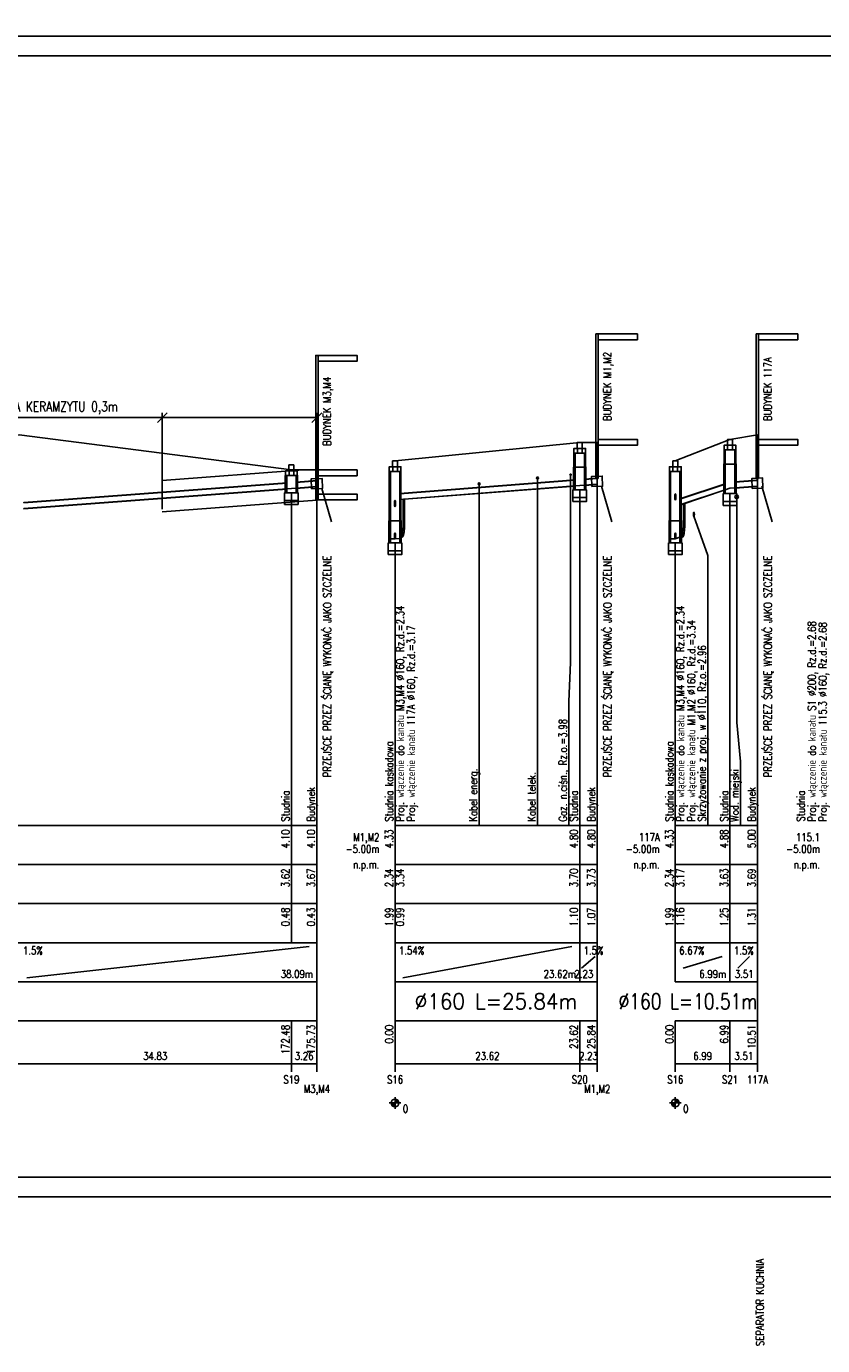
# Model space of a CAD drawing. Header units: millimetres. Extents: x -7377 to -5075, y 264 to 1193.
# Tile 9 of 23: x -6141 to -5937, y 264 to 602. Entities that reach past the tile are written whole.
import ezdxf
from ezdxf.enums import TextEntityAlignment as Align

# ---------------------------------------------------------------- set-up
doc = ezdxf.new("R2010")
doc.units = ezdxf.units.MM
doc.header["$LTSCALE"] = 2
for name, color, linetype in [('IS ddd', 2, 'Continuous'), ('ks_Armatura', 7, 'Continuous'), ('ks_Budynki', 7, 'Continuous'), ('ks_Liczby', 7, 'Continuous'), ('ks_Linie_opisowe', 7, 'Continuous'), ('ks_Linie_tabeli', 7, 'Continuous'), ('ks_Odcinki_1', 7, 'Continuous'), ('ks_Opis_PZ_1', 7, 'Continuous'), ('ks_Opis_skrz', 7, 'Continuous'), ('ks_Opis_uzbr_n', 7, 'Continuous'), ('ks_Opis_wl', 7, 'Continuous'), ('ks_Teren_istn', 3, 'Continuous'), ('ks_Uzbr_podz', 7, 'Continuous'), ('ks_Wezly_1', 7, 'Continuous')]:
    doc.layers.add(name, color=color, linetype=linetype)
doc.styles.get("Standard").update_dxf_attribs({"font": 'simplex.shx', "width": 0.8})
doc.dimstyles.new('ISO-25', dxfattribs={"dimtxt": 2.5, "dimasz": 2.5, "dimexe": 1.25, "dimexo": 0.625, "dimtad": 1, "dimtxsty": 'Standard', "dimcen": 2.5, "dimadec": 0, "dimazin": 0, "dimtfac": 1, "dimtmove": 0, "dimatfit": 3, "dimfxl": 0, "dimarcsym": 0})
pattern_1 = [(45, (-6994.7965, 297), (-0.088388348, 0.088388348), [])]

# ---------------------------------------------------------------- blocks, each defined once
blk = doc.blocks.new('_Oblique')
at = {"color": 0, "linetype": 'ByBlock', "lineweight": -2}
blk.add_line((-0.5, -0.5), (0.5, 0.5), dxfattribs=at)
blk = doc.blocks.new('*D497')
at = {"layer": 'Defpoints', "color": 0}
for p in [(-6066.34, 501.37), (-6066.34, 480.3), (-6105.87, 477.3)]:
    blk.add_point(p, dxfattribs=at)
at = {"layer": 'IS ddd', "color": 0, "lineweight": -2}
for p, q in [((-6105.87, 501.37), (-6236.19, 501.37)), ((-6105.87, 477.92), (-6105.87, 502.62)), ((-6105.87, 501.37), (-6066.34, 501.37)), ((-6066.34, 480.93), (-6066.34, 502.62))]:
    blk.add_line(p, q, dxfattribs=at)
at = {"layer": 'IS ddd', "color": 0, "lineweight": -2, "xscale": 2.5, "yscale": 2.5, "zscale": 2.5, "rotation": 180}
blk.add_blockref('_Oblique', (-6105.87, 501.37), dxfattribs=at)
at = {"layer": 'IS ddd', "color": 0, "lineweight": -2, "xscale": 2.5, "yscale": 2.5, "zscale": 2.5}
blk.add_blockref('_Oblique', (-6066.34, 501.37), dxfattribs=at)
at = {"layer": 'IS ddd', "color": 0, "insert": (-6172.28, 503.84), "char_height": 2.5, "attachment_point": 5}
blk.add_mtext('WYKONAĆ ZABEZPEICZENIE PRZECIE PRZEMARZANIU - WRSTWA KERAMZYTU 0,3m', dxfattribs=at)

msp = doc.modelspace()

# ---------------------------------------------------------------- hatches: boundary and pattern name
at = {"layer": 'ks_Wezly_1'}
h = msp.add_hatch(dxfattribs=at)
h.set_pattern_fill('ANSI31', color=256, style=0)
h.set_pattern_definition(pattern_1)
h.paths.add_polyline_path([(-6074.44, 484.653), (-6074.056, 484.682), (-6074.056, 486.589), (-6074.356, 486.589), (-6074.44, 486.589)])
h = msp.add_hatch(dxfattribs=at)
h.set_pattern_fill('ANSI31', color=256, style=0)
h.set_pattern_definition(pattern_1)
h.paths.add_polyline_path([(-6000.689, 485.405), (-6000.305, 485.435), (-6000.305, 488.7), (-6000.605, 488.7), (-6000.689, 488.7)])

# ---------------------------------------------------------------- linework, layer by layer
at = {"layer": 'Defpoints'}
msp.add_line((-6127.614, 480.593), (-6088.332, 483.611), dxfattribs=at)
at = {"layer": 'IS ddd'}
for p, q in [((-6105.872, 485.296), (-6069.819, 488)), ((-6105.872, 477.296), (-6066.34, 480.261))]:
    msp.add_line(p, q, dxfattribs=at)
at = {"layer": 'IS ddd', "color": 2}
for p, q in [((-6065.078, 483.226), (-6062.562, 474.688)), ((-5993.556, 483.797), (-5990.872, 474.688)), ((-5952.541, 483.797), (-5949.856, 474.688))]:
    msp.add_line(p, q, dxfattribs=at)
at = {"layer": 'IS ddd'}
for points in [[(-6994.797, 599), (-5094.797, 599), (-5094.797, 896), (-6994.797, 896)], [(-6994.797, 302), (-5494.797, 302), (-5494.797, 599), (-6994.797, 599)], [(-6969.797, 307), (-5499.797, 307), (-5499.797, 594), (-6969.797, 594)], [(-5994.35, 485.8), (-5994.95, 485.8), (-5994.95, 522.787), (-5994.35, 522.787)], [(-5994.35, 521.287), (-5984.35, 521.287), (-5984.35, 522.787), (-5994.35, 522.787)], [(-5953.335, 485.8), (-5953.935, 485.8), (-5953.935, 522.787), (-5953.335, 522.787)], [(-5953.335, 521.287), (-5943.335, 521.287), (-5943.335, 522.787), (-5953.335, 522.787)], [(-6066.04, 480.302), (-6066.64, 480.302), (-6066.64, 517.288), (-6066.04, 517.288)], [(-6066.04, 515.788), (-6056.04, 515.788), (-6056.04, 517.288), (-6066.04, 517.288)], [(-5994.35, 494.287), (-5984.35, 494.287), (-5984.35, 495.787), (-5994.35, 495.787)], [(-5953.335, 494.287), (-5943.335, 494.287), (-5943.335, 495.787), (-5953.335, 495.787)], [(-6066.04, 486.5), (-6056.04, 486.5), (-6056.04, 488), (-6066.04, 488)], [(-6066.04, 480.302), (-6056.04, 480.302), (-6056.04, 481.802), (-6066.04, 481.802)]]:
    msp.add_lwpolyline(points, close=True, dxfattribs=at)
at = {"layer": 'IS ddd', "color": 2}
for points in [[(-5995.978, 483.717), (-5993.236, 483.808), (-5993.323, 486.406), (-5996.065, 486.314)], [(-6067.668, 483.116), (-6064.926, 483.208), (-6065.013, 485.805), (-6067.754, 485.714)], [(-5954.962, 483.239), (-5952.22, 483.331), (-5952.307, 485.928), (-5955.049, 485.837)]]:
    msp.add_lwpolyline(points, close=True, dxfattribs=at)
at = {"layer": 'ks_Armatura'}
for p, q in [((-6044.27, 473.866), (-6043.91, 473.866)), ((-5972.58, 473.866), (-5972.22, 473.866)), ((-6044.54, 472.516), (-6044.54, 470.716)), ((-5972.85, 472.516), (-5972.85, 470.716))]:
    msp.add_line(p, q, dxfattribs=at)
for points in [[(-6044.24, 473.866), (-6044.24, 480.516), (-6044.255, 480.516), (-6044.255, 473.866)], [(-6043.94, 473.866), (-6043.94, 480.516), (-6043.925, 480.516), (-6043.925, 473.866)], [(-5972.55, 473.866), (-5972.55, 479.316), (-5972.565, 479.316), (-5972.565, 473.866)], [(-5972.25, 473.866), (-5972.25, 479.316), (-5972.235, 479.316), (-5972.235, 473.866)], [(-6045.14, 472.366), (-6044.54, 472.366), (-6044.54, 472.441), (-6045.14, 472.441)], [(-6045.14, 470.866), (-6044.54, 470.866), (-6044.54, 470.791), (-6045.14, 470.791)], [(-5973.45, 472.366), (-5972.85, 472.366), (-5972.85, 472.441), (-5973.45, 472.441)], [(-5973.45, 470.866), (-5972.85, 470.866), (-5972.85, 470.791), (-5973.45, 470.791)]]:
    msp.add_lwpolyline(points, close=True, dxfattribs=at)
for points in [[(-6044.54, 472.366), (-6044.493, 472.385), (-6044.447, 472.44), (-6044.404, 472.53), (-6044.364, 472.653), (-6044.328, 472.806), (-6044.297, 472.985), (-6044.273, 473.185), (-6044.255, 473.403), (-6044.244, 473.632), (-6044.24, 473.866)], [(-6044.54, 472.441), (-6044.496, 472.459), (-6044.452, 472.511), (-6044.411, 472.597), (-6044.373, 472.714), (-6044.339, 472.859), (-6044.31, 473.029), (-6044.286, 473.219), (-6044.269, 473.426), (-6044.259, 473.644), (-6044.255, 473.866)], [(-6044.54, 470.866), (-6044.446, 470.903), (-6044.355, 471.013), (-6044.268, 471.193), (-6044.187, 471.439), (-6044.116, 471.745), (-6044.055, 472.103), (-6044.006, 472.504), (-6043.97, 472.939), (-6043.948, 473.397), (-6043.94, 473.866)], [(-6044.54, 470.791), (-6044.444, 470.829), (-6044.35, 470.942), (-6044.261, 471.127), (-6044.179, 471.379), (-6044.105, 471.692), (-6044.043, 472.059), (-6043.992, 472.47), (-6043.955, 472.916), (-6043.933, 473.385), (-6043.925, 473.866)], [(-5972.85, 472.366), (-5972.804, 472.385), (-5972.758, 472.44), (-5972.714, 472.53), (-5972.674, 472.653), (-5972.638, 472.806), (-5972.608, 472.985), (-5972.583, 473.185), (-5972.565, 473.403), (-5972.554, 473.632), (-5972.55, 473.866)], [(-5972.85, 472.441), (-5972.806, 472.459), (-5972.762, 472.511), (-5972.721, 472.597), (-5972.683, 472.714), (-5972.649, 472.859), (-5972.62, 473.029), (-5972.597, 473.219), (-5972.579, 473.426), (-5972.569, 473.644), (-5972.565, 473.866)], [(-5972.85, 470.866), (-5972.757, 470.903), (-5972.665, 471.013), (-5972.578, 471.193), (-5972.498, 471.439), (-5972.426, 471.745), (-5972.365, 472.103), (-5972.316, 472.504), (-5972.28, 472.939), (-5972.258, 473.397), (-5972.25, 473.866)], [(-5972.85, 470.791), (-5972.754, 470.829), (-5972.66, 470.942), (-5972.571, 471.127), (-5972.489, 471.379), (-5972.416, 471.692), (-5972.353, 472.059), (-5972.302, 472.47), (-5972.266, 472.916), (-5972.243, 473.385), (-5972.235, 473.866)]]:
    msp.add_lwpolyline(points, dxfattribs=at)
at = {"layer": 'ks_Budynki'}
msp.add_lwpolyline([(-6066.04, 486.5), (-6056.04, 486.5), (-6056.04, 488), (-6066.04, 488)], close=True, dxfattribs=at)
at = {"layer": 'ks_Liczby'}
for p, q in [((-6046.34, 327.5), (-6046.34, 324.5)), ((-5974.65, 327.5), (-5974.65, 324.5)), ((-6047.84, 326), (-6044.84, 326)), ((-6047.338, 325.93), (-6045.343, 326.07)), ((-6047.33, 325.861), (-6045.35, 326.139)), ((-6047.318, 325.792), (-6045.362, 326.208)), ((-6047.301, 325.724), (-6045.379, 326.276)), ((-6047.28, 325.658), (-6045.4, 326.342)), ((-6047.254, 325.593), (-6045.427, 326.407)), ((-6047.223, 325.531), (-6045.457, 326.469)), ((-6047.188, 325.47), (-6045.492, 326.53)), ((-6047.149, 325.412), (-6045.531, 326.588)), ((-6047.106, 325.357), (-6045.574, 326.643)), ((-6047.059, 325.305), (-6045.621, 326.695)), ((-6047.009, 325.257), (-6045.671, 326.743)), ((-6046.956, 325.212), (-6045.724, 326.788)), ((-6046.899, 325.171), (-6045.781, 326.829)), ((-6046.84, 325.134), (-6045.84, 326.866)), ((-6046.779, 325.101), (-6045.902, 326.899)), ((-6046.715, 325.073), (-6045.966, 326.927)), ((-6046.649, 325.049), (-6046.031, 326.951)), ((-6046.582, 325.03), (-6046.098, 326.97)), ((-6046.514, 325.015), (-6046.167, 326.985)), ((-6046.445, 325.005), (-6046.236, 326.995)), ((-6046.375, 325.001), (-6046.305, 326.999)), ((-5976.15, 326), (-5973.15, 326)), ((-5975.648, 325.93), (-5973.653, 326.07)), ((-5975.641, 325.861), (-5973.66, 326.139)), ((-5975.629, 325.792), (-5973.672, 326.208)), ((-5975.612, 325.724), (-5973.689, 326.276)), ((-5975.59, 325.658), (-5973.711, 326.342)), ((-5975.564, 325.593), (-5973.737, 326.407)), ((-5975.533, 325.531), (-5973.768, 326.469)), ((-5975.498, 325.47), (-5973.802, 326.53)), ((-5975.459, 325.412), (-5973.841, 326.588)), ((-5975.416, 325.357), (-5973.884, 326.643)), ((-5975.37, 325.305), (-5973.931, 326.695)), ((-5975.32, 325.257), (-5973.981, 326.743)), ((-5975.266, 325.212), (-5974.035, 326.788)), ((-5975.21, 325.171), (-5974.091, 326.829)), ((-5975.15, 325.134), (-5974.15, 326.866)), ((-5975.089, 325.101), (-5974.212, 326.899)), ((-5975.025, 325.073), (-5974.276, 326.927)), ((-5974.959, 325.049), (-5974.341, 326.951)), ((-5974.892, 325.03), (-5974.409, 326.97)), ((-5974.824, 325.015), (-5974.477, 326.985)), ((-5974.755, 325.005), (-5974.546, 326.995)), ((-5974.685, 325.001), (-5974.616, 326.999))]:
    msp.add_line(p, q, dxfattribs=at)
for centre in [(-6046.34, 326), (-5974.65, 326)]:
    msp.add_circle(centre, 1, dxfattribs=at)
at = {"layer": 'ks_Linie_opisowe'}
for p, q in [((-6024.84, 484.439), (-6024.84, 397)), ((-6009.88, 485.928), (-6009.88, 397))]:
    msp.add_line(p, q, dxfattribs=at)
for points in [[(-6001.42, 486.77), (-6001.42, 438.72), (-6001.905, 428.72), (-6001.905, 397)], [(-5958.95, 481.092), (-5958.95, 423.36), (-5957.961, 413.36), (-5957.961, 397)], [(-5969.893, 476.632), (-5969.893, 476.12), (-5966.35, 466.12), (-5966.35, 397)]]:
    msp.add_lwpolyline(points, dxfattribs=at)
at = {"layer": 'ks_Linie_tabeli'}
for p, q in [((-6417.81, 397), (-6066.34, 397)), ((-6072.856, 397), (-6072.856, 367)), ((-6066.34, 397), (-6066.34, 367)), ((-6066.34, 397), (-6066.34, 336)), ((-6046.34, 397), (-5994.65, 397)), ((-6046.34, 397), (-6046.34, 367)), ((-6046.34, 397), (-6046.34, 336)), ((-5999.105, 397), (-5999.105, 367)), ((-5994.65, 397), (-5994.65, 367)), ((-5994.65, 397), (-5994.65, 336)), ((-5974.65, 397), (-5953.635, 397)), ((-5974.65, 397), (-5974.65, 367)), ((-5974.65, 397), (-5974.65, 357)), ((-5960.661, 397), (-5960.661, 367)), ((-5953.635, 397), (-5953.635, 367)), ((-5953.635, 397), (-5953.635, 336)), ((-6417.81, 387), (-6066.34, 387)), ((-6046.34, 387), (-5994.65, 387)), ((-5974.65, 387), (-5953.635, 387)), ((-6417.81, 377), (-6066.34, 377)), ((-6046.34, 377), (-5994.65, 377)), ((-5974.65, 377), (-5953.635, 377)), ((-6417.81, 367), (-6066.34, 367)), ((-6140.516, 358), (-6068.34, 366)), ((-6066.34, 367), (-6066.34, 357)), ((-6046.34, 367), (-5994.65, 367)), ((-6046.34, 367), (-6046.34, 357)), ((-6044.34, 358), (-6001.105, 366)), ((-5999.105, 367), (-5999.105, 357)), ((-5974.65, 367), (-5953.635, 367)), ((-5974.65, 367), (-5974.65, 357)), ((-5960.661, 367), (-5960.661, 357)), ((-5960.661, 367), (-5960.661, 357)), ((-5953.635, 367), (-5953.635, 357)), ((-5998.605, 360.5), (-5995.15, 363.5)), ((-5972.65, 360.5), (-5962.661, 363.5)), ((-5958.661, 360.5), (-5955.635, 363.5)), ((-6417.81, 357), (-6066.34, 357)), ((-6066.34, 357), (-6066.34, 347)), ((-6046.34, 357), (-5994.65, 357)), ((-5994.65, 357), (-5994.65, 347)), ((-5974.65, 357), (-5953.635, 357)), ((-5953.635, 357), (-5953.635, 347)), ((-6417.81, 347), (-6066.34, 347)), ((-6072.856, 347), (-6072.856, 334)), ((-6066.34, 347), (-6066.34, 334)), ((-6046.34, 347), (-5994.65, 347)), ((-6046.34, 347), (-6046.34, 334)), ((-5999.105, 347), (-5999.105, 334)), ((-5994.65, 347), (-5994.65, 334)), ((-5974.65, 347), (-5953.635, 347)), ((-5974.65, 347), (-5974.65, 334)), ((-5974.65, 347), (-5974.65, 336)), ((-5960.661, 347), (-5960.661, 334)), ((-5953.635, 347), (-5953.635, 334)), ((-6417.81, 336), (-6066.34, 336)), ((-6046.34, 336), (-5994.65, 336)), ((-5974.65, 336), (-5953.635, 336))]:
    msp.add_line(p, q, dxfattribs=at)
for points in [[(-5953.635, 397), (-5953.635, 497)], [(-5994.65, 397), (-5994.65, 495)], [(-6066.34, 397), (-6066.34, 488)], [(-5999.105, 397), (-5999.105, 482.908)], [(-6072.856, 397), (-6072.856, 482.155)], [(-5960.661, 397), (-5960.661, 481.93)], [(-6046.34, 397), (-6046.34, 469.33)], [(-5974.65, 397), (-5974.65, 469.33)]]:
    msp.add_lwpolyline(points, dxfattribs=at)
at = {"layer": 'ks_Odcinki_1'}
for points in [[(-6141.316, 479.565), (-6074.056, 484.61), (-6074.056, 484.682), (-6141.316, 479.638)], [(-6141.316, 478.11), (-6074.056, 483.155), (-6074.056, 483.082), (-6141.316, 478.038)], [(-6071.656, 484.789), (-6066.34, 485.188), (-6066.34, 485.261), (-6071.656, 484.862)], [(-6071.656, 483.335), (-6066.34, 483.734), (-6066.34, 483.661), (-6071.656, 483.262)], [(-6045.14, 481.913), (-6000.305, 485.362), (-6000.305, 485.435), (-6045.14, 481.986)], [(-6045.14, 480.459), (-6000.305, 483.908), (-6000.305, 483.835), (-6045.14, 480.386)], [(-5997.905, 485.545), (-5994.65, 485.789), (-5994.65, 485.861), (-5997.905, 485.617)], [(-5997.905, 484.09), (-5994.65, 484.334), (-5994.65, 484.261), (-5997.905, 484.017)], [(-5973.45, 480.521), (-5961.861, 484.384), (-5961.861, 484.457), (-5973.45, 480.594)], [(-5973.45, 479.066), (-5961.861, 482.93), (-5961.861, 482.857), (-5973.45, 478.994)], [(-5959.461, 484.874), (-5953.635, 485.311), (-5953.635, 485.384), (-5959.461, 484.947)], [(-5959.461, 483.42), (-5953.635, 483.857), (-5953.635, 483.784), (-5959.461, 483.347)]]:
    msp.add_lwpolyline(points, close=True, dxfattribs=at)
at = {"layer": 'ks_Opis_wl'}
for centre, major_axis, ratio in [((-6046.34, 479.394), (0, -0.8), 0.2), ((-6046.34, 479.394), (0, -0.727), 0.2000688), ((-5974.65, 481.094), (0, -0.8), 0.2), ((-5974.65, 481.094), (0, -0.727), 0.2000688), ((-6046.34, 471.094), (0, -0.8), 0.2), ((-6046.34, 471.094), (0, -0.727), 0.2000688), ((-5974.65, 471.094), (0, -0.8), 0.2), ((-5974.65, 471.094), (0, -0.727), 0.2000688)]:
    msp.add_ellipse(centre, major_axis=major_axis, ratio=ratio, dxfattribs=at)
at = {"layer": 'ks_Teren_istn'}
for points in [[(-6417.81, 483.2), (-6397.529, 486.1), (-6340.982, 490.3), (-6295.597, 490.3), (-6212.12, 494), (-6142.516, 497), (-6072.856, 488), (-6066.34, 488)], [(-5974.65, 490.3), (-5960.661, 495.8), (-5953.635, 497)], [(-6046.34, 490.3), (-5999.105, 495), (-5994.65, 495)]]:
    msp.add_lwpolyline(points, dxfattribs=at)
at = {"layer": 'ks_Uzbr_podz'}
for centre, radius in [((-6009.88, 485.928), 0.25), ((-6001.42, 486.77), 0.168), ((-6001.42, 486.77), 0.16), ((-6024.84, 484.439), 0.25), ((-5958.95, 481.092), 0.472), ((-5958.95, 481.092), 0.45)]:
    msp.add_circle(centre, radius, dxfattribs=at)
for major_axis, ratio in [((0, -0.55), 0.2), ((0, -0.524), 0.1998855)]:
    msp.add_ellipse((-5969.893, 476.632), major_axis=major_axis, ratio=ratio, dxfattribs=at)
at = {"layer": 'ks_Wezly_1'}
for p, q in [((-5998.505, 493.5), (-5999.705, 493.5)), ((-5960.061, 494.3), (-5961.261, 494.3)), ((-5960.061, 493.1), (-5961.261, 493.1)), ((-5998.505, 492.3), (-5999.705, 492.3)), ((-6072.256, 487.789), (-6073.456, 487.789)), ((-6072.256, 486.589), (-6073.456, 486.589)), ((-6045.74, 488.8), (-6046.94, 488.8)), ((-6045.74, 487.6), (-6046.94, 487.6)), ((-5997.785, 488.7), (-6000.425, 488.7)), ((-5974.05, 488.8), (-5975.25, 488.8)), ((-5974.05, 487.6), (-5975.25, 487.6)), ((-5959.341, 489.5), (-5961.981, 489.5)), ((-6045.02, 475), (-6047.66, 475)), ((-5973.33, 475), (-5975.97, 475))]:
    msp.add_line(p, q, dxfattribs=at)
for points in [[(-5999.705, 493.5), (-6000.605, 493.5), (-6000.605, 492.3), (-5999.705, 492.3)], [(-5999.729, 493.5), (-5998.481, 493.5), (-5998.481, 495), (-5999.729, 495)], [(-5998.505, 493.5), (-5997.605, 493.5), (-5997.605, 492.3), (-5998.505, 492.3)], [(-5961.261, 494.3), (-5962.161, 494.3), (-5962.161, 493.1), (-5961.261, 493.1)], [(-5961.861, 489.5), (-5962.161, 489.5), (-5962.161, 493.1), (-5961.861, 493.1)], [(-5961.285, 494.3), (-5960.037, 494.3), (-5960.037, 495.8), (-5961.285, 495.8)], [(-5960.061, 494.3), (-5959.161, 494.3), (-5959.161, 493.1), (-5960.061, 493.1)], [(-5959.461, 489.5), (-5959.161, 489.5), (-5959.161, 493.1), (-5959.461, 493.1)], [(-6046.964, 488.8), (-6045.716, 488.8), (-6045.716, 490.3), (-6046.964, 490.3)], [(-6000.305, 488.7), (-6000.605, 488.7), (-6000.605, 492.3), (-6000.305, 492.3)], [(-5997.905, 488.7), (-5997.605, 488.7), (-5997.605, 492.3), (-5997.905, 492.3)], [(-5975.274, 488.8), (-5974.026, 488.8), (-5974.026, 490.3), (-5975.274, 490.3)], [(-6074.056, 482.155), (-6074.44, 482.155), (-6074.44, 486.589), (-6074.056, 486.589)], [(-6073.456, 487.789), (-6074.356, 487.789), (-6074.356, 486.589), (-6073.456, 486.589)], [(-6073.48, 487.789), (-6072.232, 487.789), (-6072.232, 489.289), (-6073.48, 489.289)], [(-6072.256, 487.789), (-6071.356, 487.789), (-6071.356, 486.589), (-6072.256, 486.589)], [(-6071.656, 482.155), (-6071.272, 482.155), (-6071.272, 486.589), (-6071.656, 486.589)], [(-6046.94, 488.8), (-6047.84, 488.8), (-6047.84, 487.6), (-6046.94, 487.6)], [(-6047.54, 475), (-6047.84, 475), (-6047.84, 487.6), (-6047.54, 487.6)], [(-6045.74, 488.8), (-6044.84, 488.8), (-6044.84, 487.6), (-6045.74, 487.6)], [(-6045.14, 475), (-6044.84, 475), (-6044.84, 487.6), (-6045.14, 487.6)], [(-6000.305, 482.908), (-6000.689, 482.908), (-6000.689, 488.7), (-6000.305, 488.7)], [(-5997.905, 482.908), (-5997.521, 482.908), (-5997.521, 488.7), (-5997.905, 488.7)], [(-5975.25, 488.8), (-5976.15, 488.8), (-5976.15, 487.6), (-5975.25, 487.6)], [(-5975.85, 475), (-5976.15, 475), (-5976.15, 487.6), (-5975.85, 487.6)], [(-5974.05, 488.8), (-5973.15, 488.8), (-5973.15, 487.6), (-5974.05, 487.6)], [(-5973.45, 475), (-5973.15, 475), (-5973.15, 487.6), (-5973.45, 487.6)], [(-5961.861, 481.93), (-5962.245, 481.93), (-5962.245, 489.5), (-5961.861, 489.5)], [(-5959.461, 481.93), (-5959.077, 481.93), (-5959.077, 489.5), (-5959.461, 489.5)], [(-6072.856, 482.155), (-6074.056, 482.155), (-6074.056, 483.155), (-6072.856, 483.245), (-6071.656, 483.335), (-6071.656, 482.155)], [(-6000.833, 480.908), (-5997.377, 480.908), (-5997.377, 482.908), (-6000.833, 482.908)], [(-5999.105, 482.908), (-6000.305, 482.908), (-6000.305, 483.908), (-5999.105, 484), (-5997.905, 484.09), (-5997.905, 482.908)], [(-5960.661, 481.93), (-5961.861, 481.93), (-5961.861, 482.93), (-5960.661, 483.33), (-5959.461, 483.42), (-5959.461, 481.93)], [(-6074.584, 480.155), (-6071.128, 480.155), (-6071.128, 482.155), (-6074.584, 482.155)], [(-6074.584, 479.155), (-6071.128, 479.155), (-6071.128, 480.155), (-6074.584, 480.155)], [(-6000.833, 479.908), (-5997.377, 479.908), (-5997.377, 480.908), (-6000.833, 480.908)], [(-5962.389, 479.93), (-5958.933, 479.93), (-5958.933, 481.93), (-5962.389, 481.93)], [(-5962.389, 478.93), (-5958.933, 478.93), (-5958.933, 479.93), (-5962.389, 479.93)], [(-6047.54, 469.33), (-6047.924, 469.33), (-6047.924, 475), (-6047.54, 475)], [(-6045.14, 469.33), (-6044.756, 469.33), (-6044.756, 475), (-6045.14, 475)], [(-5975.85, 469.33), (-5976.234, 469.33), (-5976.234, 475), (-5975.85, 475)], [(-5973.45, 469.33), (-5973.066, 469.33), (-5973.066, 475), (-5973.45, 475)], [(-6048.068, 467.33), (-6044.612, 467.33), (-6044.612, 469.33), (-6048.068, 469.33)], [(-6046.34, 469.33), (-6047.54, 469.33), (-6047.54, 470.366), (-6046.34, 470.366), (-6045.14, 470.459), (-6045.14, 469.33)], [(-5976.378, 467.33), (-5972.922, 467.33), (-5972.922, 469.33), (-5976.378, 469.33)], [(-5974.65, 469.33), (-5975.85, 469.33), (-5975.85, 470.366), (-5974.65, 470.366), (-5973.45, 470.766), (-5973.45, 469.33)], [(-6048.068, 466.33), (-6044.612, 466.33), (-6044.612, 467.33), (-6048.068, 467.33)], [(-5976.378, 466.33), (-5972.922, 466.33), (-5972.922, 467.33), (-5976.378, 467.33)]]:
    msp.add_lwpolyline(points, close=True, dxfattribs=at)

# ---------------------------------------------------------------- texts
at = {"layer": 'IS ddd', "width": 0.8}
for s, p in [('BUDYNEK M1,M2', (-5991.056, 500.509)), ('BUDYNEK 117A', (-5950.04, 500.509)), ('BUDYNEK M3,M4', (-6062.746, 494.153)), ('PRZEJŚCE PRZEZ ŚCIANĘ WYKONAĆ JAKO SZCZELNE', (-6062.684, 409.351)), ('PRZEJŚCE PRZEZ ŚCIANĘ WYKONAĆ JAKO SZCZELNE', (-5990.995, 409.351)), ('PRZEJŚCE PRZEZ ŚCIANĘ WYKONAĆ JAKO SZCZELNE', (-5949.979, 409.351)), ('SEPARATOR KUCHNIA', (-5951.984, 263.791))]:
    msp.add_text(s, height=2, rotation=90, dxfattribs=at).set_placement(p)
at = {"layer": 'ks_Liczby', "width": 0.8}
for s, p in [('4.10', (-6073.356, 396)), ('4.10', (-6066.84, 396)), ('4.33', (-6046.84, 396)), ('4.80', (-5999.605, 396)), ('4.80', (-5995.15, 396)), ('4.33', (-5975.15, 396)), ('4.88', (-5961.161, 396)), ('5.00', (-5954.135, 396)), ('3.62', (-6073.356, 386)), ('3.67', (-6066.84, 386)), ('2.34', (-6046.84, 386)), ('3.34', (-6044.09, 386)), ('3.70', (-5999.605, 386)), ('3.73', (-5995.15, 386)), ('2.34', (-5975.15, 386)), ('3.17', (-5972.4, 386)), ('3.63', (-5961.161, 386)), ('3.69', (-5954.135, 386)), ('0.48', (-6073.356, 376)), ('0.43', (-6066.84, 376)), ('1.99', (-6046.84, 376)), ('0.99', (-6044.09, 376)), ('1.10', (-5999.605, 376)), ('1.07', (-5995.15, 376)), ('1.99', (-5975.15, 376)), ('1.16', (-5972.4, 376)), ('1.25', (-5961.161, 376)), ('1.31', (-5954.135, 376)), ('172.48', (-6073.356, 346)), ('175.73', (-6066.84, 346)), ('0.00', (-6046.84, 346)), ('23.62', (-5999.605, 346)), ('25.84', (-5995.15, 346)), ('0.00', (-5975.15, 346)), ('6.99', (-5961.161, 346)), ('10.51', (-5954.135, 346))]:
    msp.add_text(s, height=2, rotation=90, dxfattribs=at).set_placement(p, align=Align.RIGHT)
for s, p in [('1.5%', (-6141.516, 364)), ('1.54%', (-6045.34, 364)), ('1.5%', (-5998.105, 364)), ('6.67%', (-5973.65, 364)), ('1.5%', (-5959.661, 364)), ('0', (-6044.34, 323.5)), ('0', (-5972.65, 323.5))]:
    msp.add_text(s, height=2, dxfattribs=at).set_placement(p)
for s, height, p in [('38.09m', 2, (-6067.34, 358)), ('23.62m', 2, (-6000.105, 358)), ('2.23', 2, (-5995.65, 358)), ('6.99m', 2, (-5961.661, 358)), ('3.51', 2, (-5954.635, 358)), ('%%C160 L=10.51m', 4, (-5953.635, 350))]:
    msp.add_text(s, height=height, dxfattribs=at).set_placement(p, align=Align.RIGHT)
at = {"layer": 'ks_Liczby', "width": 0.877108}
msp.add_text('%%C160 L=25.84m', height=4, dxfattribs=at).set_placement((-6041.295, 350), (-5999.695, 350), align=Align.FIT)
at = {"layer": 'ks_Liczby', "width": 0.8}
for s, p in [('34.83', (-6107.686, 337)), ('3.26', (-6069.598, 337)), ('23.62', (-6022.722, 337)), ('2.23', (-5996.877, 337)), ('6.99', (-5967.656, 337)), ('3.51', (-5957.148, 337)), ('S19', (-6072.856, 331)), ('S16', (-6046.34, 331)), ('S20', (-5999.105, 331)), ('S16', (-5974.65, 331)), ('S21', (-5960.661, 331)), ('117A', (-5953.635, 331)), ('M3,M4', (-6066.34, 328.6)), ('M1,M2', (-5994.65, 328.6))]:
    msp.add_text(s, height=2, dxfattribs=at).set_placement(p, align=Align.CENTER)
at = {"layer": 'ks_Linie_tabeli', "width": 0.8}
for s, p in [('M1,M2', (-6050.34, 393)), ('117A', (-5978.65, 393)), ('115.1', (-5937.635, 393)), ('-5.00m', (-6050.34, 390)), ('-5.00m', (-5978.65, 390)), ('-5.00m', (-5937.635, 390)), ('n.p.m.', (-6050.34, 386)), ('n.p.m.', (-5978.65, 386)), ('n.p.m.', (-5937.635, 386))]:
    msp.add_text(s, height=2, dxfattribs=at).set_placement(p, align=Align.RIGHT)
at = {"layer": 'ks_Opis_PZ_1', "width": 0.8}
for s, p in [('Studnia kaskadowa', (-6046.84, 398)), ('Studnia kaskadowa', (-5975.15, 398)), ('Studnia', (-6073.356, 398)), ('Budynek', (-6066.84, 398)), ('Studnia', (-5999.605, 398)), ('Budynek', (-5995.15, 398)), ('Studnia', (-5961.161, 398)), ('Budynek', (-5954.135, 398)), ('Studnia', (-5941.535, 398))]:
    msp.add_text(s, height=2, rotation=90, dxfattribs=at).set_placement(p)
at = {"layer": 'ks_Opis_skrz', "width": 0.8}
msp.add_text('Skrzyżowanie z proj. w %%C110, Rz.o.=2.96', height=2, rotation=90, dxfattribs=at).set_placement((-5966.85, 398))
at = {"layer": 'ks_Opis_uzbr_n', "width": 0.8}
for s, p in [('Gaz. n.ciśn., Rz.o.=3.98', (-6002.405, 398)), ('Kabel energ.', (-6025.34, 398)), ('Kabel telek.', (-6010.38, 398)), ('Wod. miejski', (-5958.461, 398))]:
    msp.add_text(s, height=2, rotation=90, dxfattribs=at).set_placement(p)
at = {"layer": 'ks_Opis_wl', "width": 0.8}
for s, p in [('Proj. włączenie do kanału M3,M4 %%C160, Rz.d.=2.34', (-6044.04, 398)), ('Proj. włączenie do kanału M3,M4 %%C160, Rz.d.=2.34', (-5972.35, 398)), ('Proj. włączenie kanału M1,M2 %%C160, Rz.d.=3.34', (-5969.55, 398)), ('Proj. włączenie kanału 117A %%C160, Rz.d.=3.17', (-6041.24, 398)), ('Proj. włączenie do kanału S1 %%C200, Rz.d.=2.68', (-5938.735, 398)), ('Proj. włączenie kanału 115.3 %%C160, Rz.d.=2.68', (-5935.935, 398))]:
    msp.add_text(s, height=2, rotation=90, dxfattribs=at).set_placement(p)

# ---------------------------------------------------------------- dimensions: what is measured, and where the dimension line sits
at = {"layer": 'IS ddd'}
dim = msp.add_linear_dim(base=(-6066.34, 501.372), p1=(-6105.872, 477.296), p2=(-6066.34, 480.302), text='WYKONAĆ ZABEZPEICZENIE PRZECIE PRZEMARZANIU - WRSTWA KERAMZYTU 0,3m', dimstyle='ISO-25', override={"dimtxsty": 'Standard', "dimblk1": 'Oblique', "dimblk2": 'Oblique', "dimsah": 1, "dimtfill": 0, "dimtfillclr": 0}, dxfattribs=at)
dim.commit()
dim.dimension.update_dxf_attribs({"geometry": '*D497', "text_midpoint": (-6172.282, 501.372), "dimtype": 160})

doc.saveas('drawing.dxf')
